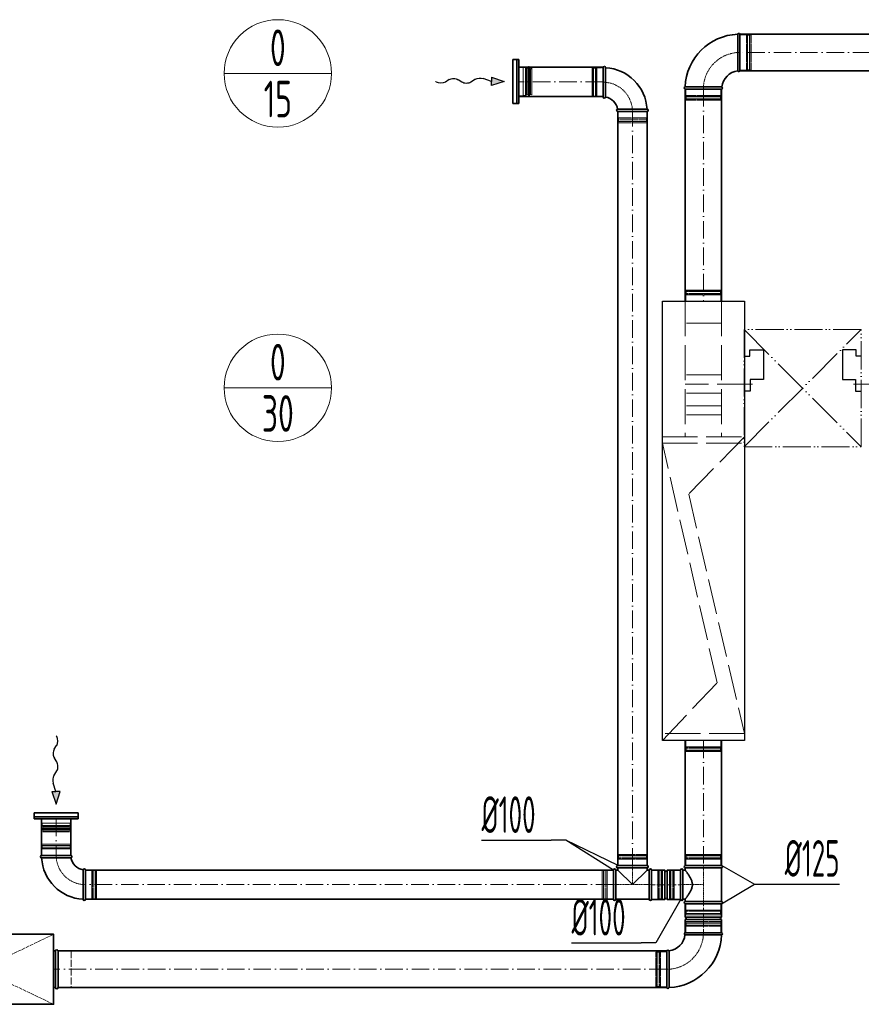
# Model space of a CAD drawing. Header units: millimetres. Extents: x -118717 to 8962, y 22910 to 145283.
# Tile 3 of 193: x -83025 to -80151, y 26563 to 29925. Entities that reach past the tile are written whole.
import ezdxf
from ezdxf.enums import TextEntityAlignment as Align

# ---------------------------------------------------------------- set-up
doc = ezdxf.new("R2010")
doc.units = ezdxf.units.MM
for name, pattern in [('ACAD_ISO02W100', [15, 12, -3]), ('ACAD_ISO05W100', [33, 24, -3, 0, -3, 0, -3]), ('ACAD_ISO10W100', [18, 12, -3, 0, -3]), ('phl_thick', [0])]:
    doc.linetypes.add(name, pattern=pattern)
for name, color, linetype, lineweight in [('VZT_05 ETA (ODVOD) - OBRYS', 6, 'Continuous', 35), ('VZT_06 ETA (ODVOD) - OSA', 6, 'ACAD_ISO10W100', 5), ('VZT_21 ZAŘÍZENÍ - OBRYS', 1, 'Continuous', 30), ('VZT_22 ZAŘÍZENÍ - DETAIL', 8, 'Continuous', 5), ('VZT_30 DISTRIBUČNÍ PRVKY - OBRYS', 1, 'Continuous', 35), ('VZT_35 TLUMIČE HLUKU - OBRYS', 1, 'Continuous', 35), ('VZT_36 TLUMIČE HLUKU - OSA', 1, 'ACAD_ISO10W100', 5), ('VZT_37 TLUMIČE HLUKU - DETAIL', 8, 'ACAD_ISO02W100', 5), ('VZT_50 POPIS - OBECNE', 7, 'Continuous', 13), ('VZT_52 POPIS - DISTRIBUCE', 7, 'Continuous', 5), ('VZT_60_KOTY - DIMENZE', 7, 'Continuous', 5), ('VZT_POŽADAVKY NA STAVBU - PODHLEDY', 4, 'ACAD_ISO05W100', 5)]:
    doc.layers.add(name, color=color, linetype=linetype, lineweight=lineweight)
doc.layers.add('VZT_07 ETA (ODVOD) - NETISK', color=8, linetype='ACAD_ISO02W100', lineweight=5, plot=False)
doc.layers.add('VZT_39 TLUMIČE HLUKU - NETISK', color=8, linetype='ACAD_ISO02W100', lineweight=5, plot=False)
doc.styles.add('EVORA_125', font='isocp.shx', dxfattribs={"width": 0.6, "height": 125})
doc.styles.add('JS', font='isocp.shx', dxfattribs={"width": 0.6, "height": 125})

msp = doc.modelspace()

# ---------------------------------------------------------------- linework, layer by layer
at = {"color": 8, "lineweight": 5, "elevation": 0}
for points in [[(-81320.9, 29762), (-81305.9, 29762), (-81305.9, 29665), (-81320.9, 29665)], [(-81320.9, 29762), (-81320.9, 29665)], [(-81298.1, 29761), (-81298.1, 29713.5)], [(-81295.4, 29759), (-81295.4, 29713.5)], [(-81291.8, 29757.4), (-81291.8, 29713.5)], [(-81280.1, 29758.2), (-81280.1, 29713.5)], [(-81279.9, 29757.2), (-81275.9, 29758.6), (-81275.9, 29713.5)], [(-81298.1, 29666), (-81298.1, 29713.5)], [(-81295.4, 29667.9), (-81295.4, 29713.5)], [(-81291.8, 29669.6), (-81291.8, 29713.5)], [(-81280.1, 29668.8), (-81280.1, 29713.5)], [(-81279.9, 29669.7), (-81275.9, 29668.3), (-81275.9, 29713.5)]]:
    msp.add_lwpolyline(points, dxfattribs=at)
for points in [[(-81305.9, 29761), (-81298.1, 29761, -0.291473), (-81295.7, 29759.4, -0.291473)], [(-81286.1, 29765.6), (-81287.5, 29759.7, 0.058981), (-81287.6, 29759), (-81287.6, 29713.5)], [(-81286.1, 29765.6), (-81284.6, 29759.9, -0.060863), (-81284.6, 29759.2), (-81284.6, 29713.5)], [(-81286.1, 29661.4), (-81287.5, 29667.3, -0.058981), (-81287.6, 29667.9), (-81287.6, 29713.5)], [(-81286.1, 29661.4), (-81284.6, 29667.1, 0.060863), (-81284.6, 29667.7), (-81284.6, 29713.5)], [(-81305.9, 29666), (-81298.1, 29666, 0.291473), (-81295.7, 29667.5, 0.291473)]]:
    msp.add_lwpolyline(points, format="xyb", dxfattribs=at)
at = {"color": 8, "lineweight": 5}
for points in [[(-82949.1, 27196.6), (-82949.1, 27181.6), (-82852.1, 27181.6), (-82852.1, 27196.6)], [(-82949.1, 27196.6), (-82852.1, 27196.6)], [(-82948.1, 27173.7), (-82900.6, 27173.7)], [(-82946.2, 27171.1), (-82900.6, 27171.1)], [(-82944.5, 27167.4), (-82900.6, 27167.4)], [(-82853.1, 27173.7), (-82900.6, 27173.7)], [(-82855.1, 27171.1), (-82900.6, 27171.1)], [(-82856.7, 27167.4), (-82900.6, 27167.4)], [(-82944.4, 27155.5), (-82945.8, 27151.6), (-82900.6, 27151.6)], [(-82945.3, 27155.7), (-82900.6, 27155.7)], [(-82855.9, 27155.7), (-82900.6, 27155.7)], [(-82856.9, 27155.5), (-82855.5, 27151.6), (-82900.6, 27151.6)]]:
    msp.add_lwpolyline(points, dxfattribs=at)
for points in [[(-82952.7, 27161.7), (-82946.8, 27163.1, -0.058981), (-82946.2, 27163.2), (-82900.6, 27163.2)], [(-82952.7, 27161.7), (-82947, 27160.3, 0.060863), (-82946.4, 27160.2), (-82900.6, 27160.2)], [(-82948.1, 27181.6), (-82948.1, 27173.7, 0.291473), (-82946.6, 27171.3, 0.291473)], [(-82848.5, 27161.7), (-82854.4, 27163.1, 0.058981), (-82855.1, 27163.2), (-82900.6, 27163.2)], [(-82848.5, 27161.7), (-82854.2, 27160.3, -0.060863), (-82854.9, 27160.2), (-82900.6, 27160.2)], [(-82853.1, 27181.6), (-82853.1, 27173.7, -0.291473), (-82854.7, 27171.3, -0.291473)]]:
    msp.add_lwpolyline(points, format="xyb", dxfattribs=at)
for centre, radius, start, end in [((-81292.2, 29761.2), 3.88, 207.4993, 276.6735), ((-81285.4, 29749.1), 10.5, 59.7176, 127.8378), ((-81292.2, 29665.7), 3.88, 83.3265, 152.5007), ((-81285.4, 29677.8), 10.5, 232.1622, 300.2824), ((-82936.3, 27161), 10.5, 142.1622, 210.2824), ((-82948.4, 27167.9), 3.88, 353.3265, 62.5007), ((-82852.9, 27167.9), 3.88, 117.4993, 186.6735), ((-82865, 27161), 10.5, 329.7176, 37.8378)]:
    msp.add_arc(centre, radius, start, end, dxfattribs=at)
at = {"layer": 'VZT_05 ETA (ODVOD) - OBRYS'}
for p, q in [((-80565.3, 29875.2), (-80565.3, 29750.2)), ((-81032.4, 29661), (-81032.4, 29761)), ((-81024.4, 29761), (-81024.4, 29710.8)), ((-80627.8, 29687.7), (-80752.8, 29687.7)), ((-80882.4, 29619), (-80932.5, 29619)), ((-80882.4, 29611), (-80982.4, 29611)), ((-82850.6, 27071.6), (-82950.6, 27071.6)), ((-82950.6, 27063.6), (-82900.5, 27063.6)), ((-80982.4, 27036.6), (-80882.4, 27036.6)), ((-80982.4, 27028.6), (-80882.4, 27028.6)), ((-80982.4, 27028.6), (-80982.4, 27021.6)), ((-80882.4, 27028.6), (-80882.4, 27021.6)), ((-80752.8, 27036.6), (-80627.8, 27036.6)), ((-80752.8, 27028.9), (-80627.8, 27028.9)), ((-80752.8, 27028.9), (-80752.8, 27021.6)), ((-80627.8, 27028.9), (-80627.8, 26914.2)), ((-82800.6, 26921.6), (-82800.6, 27021.6)), ((-80997.3, 26921.6), (-80997.3, 27021.6)), ((-80989.3, 26921.6), (-80989.3, 27021.6)), ((-80982.4, 27021.6), (-80989.3, 27021.6)), ((-80932.4, 26971.6), (-80982.4, 27021.6)), ((-80882.4, 27021.6), (-80932.4, 26971.6)), ((-80875.3, 27021.6), (-80882.4, 27021.6)), ((-80875.3, 26921.6), (-80875.3, 27021.6)), ((-80867.3, 26921.6), (-80867.3, 27021.6)), ((-80867.3, 27020.6), (-80867.3, 26920.6)), ((-80867.3, 27020.6), (-80821.8, 27020.6)), ((-80821.8, 27020.6), (-80821.8, 26920.6)), ((-80813.8, 27020.6), (-80813.8, 26920.6)), ((-80813.8, 27020.6), (-80768.3, 27020.6)), ((-80768.3, 26921.6), (-80768.3, 27021.6)), ((-80768.3, 27020.6), (-80768.3, 26920.6)), ((-80760.3, 26921.6), (-80760.3, 27021.6)), ((-80760.3, 27021.6), (-80752.8, 27021.6)), ((-82808.6, 26921.6), (-82808.6, 26971.7)), ((-80875.3, 26921.6), (-80989.3, 26921.6)), ((-80867.3, 26920.6), (-80821.8, 26920.6)), ((-80813.8, 26920.6), (-80768.3, 26920.6)), ((-80760.3, 26921.6), (-80752.8, 26921.6)), ((-80752.8, 26921.6), (-80752.8, 26914.2)), ((-80627.8, 26914.2), (-80752.8, 26914.2)), ((-80752.8, 26906.6), (-80627.8, 26906.6)), ((-80752.8, 26861.1), (-80752.8, 26906.6)), ((-80752.8, 26906.6), (-80627.8, 26906.6)), ((-80627.8, 26861.1), (-80627.8, 26906.6)), ((-80752.8, 26861.1), (-80627.8, 26861.1)), ((-80752.8, 26853.1), (-80627.8, 26853.1)), ((-80752.8, 26807.6), (-80752.8, 26853.1)), ((-80627.8, 26807.6), (-80627.8, 26853.1)), ((-80752.8, 26807.6), (-80627.8, 26807.6)), ((-80752.6, 26807.6), (-80627.6, 26807.6)), ((-80815.1, 26620.1), (-80815.1, 26745.1))]:
    msp.add_line(p, q, dxfattribs=at)
for points in [[(-80565, 29875.2), (-77957.4, 29875.2)], [(-80565, 29750.2), (-77957.4, 29750.2)], [(-80752.8, 28963.7), (-80752.8, 29687.7)], [(-80627.8, 28963.7), (-80627.8, 29687.7)], [(-80982.4, 29611), (-80982.4, 27036.6)], [(-80882.4, 29611), (-80882.4, 27036.6)], [(-80752.8, 27036.6), (-80752.8, 27463.7)], [(-80627.8, 27036.6), (-80627.8, 27463.7)], [(-82950.6, 27071.6), (-82950.6, 27196.6)], [(-82850.6, 27071.6), (-82850.6, 27196.6)], [(-82800.6, 27021.6), (-80997.3, 27021.6)], [(-82800.6, 26921.6), (-80997.3, 26921.6)], [(-82894.3, 26745.1), (-80815.4, 26745.1)], [(-82894.3, 26620.1), (-80815.4, 26620.1)]]:
    msp.add_lwpolyline(points, dxfattribs=at)
at = {"layer": 'VZT_05 ETA (ODVOD) - OBRYS', "elevation": 0}
for points in [[(-81320.9, 29762), (-81032.4, 29762)], [(-81320.9, 29662), (-81032.4, 29662)]]:
    msp.add_lwpolyline(points, dxfattribs=at)
at = {"layer": 'VZT_05 ETA (ODVOD) - OBRYS'}
for centre, radius, start, end in [((-80565.3, 29687.7), 187.5, 92.3607, 177.6393), ((-80569.1, 29873.5), 4.17, 23.4678, 158.8928), ((-81028.4, 29761), 4, 0, 180), ((-81032.4, 29611), 150, 3.0572, 86.9428), ((-80565.3, 29687.7), 62.5, 96.8302, 173.1698), ((-80569.1, 29751.8), 4.17, 210.2981, 336.5322), ((-80751.1, 29691.5), 4.17, 111.1072, 246.5322), ((-80629.4, 29691.5), 4.17, 293.4678, 59.7019), ((-81028.4, 29661), 4, 180, 350.8522), ((-81032.4, 29611), 50, 9.1478, 80.8522), ((-80982.4, 29615), 4, 99.1478, 270), ((-80882.4, 29615), 4, 270, 90), ((-82950.6, 27067.6), 4, 90, 270), ((-82800.6, 27071.6), 150, 183.0572, 266.9428), ((-82850.6, 27067.6), 4, 279.1478, 90), ((-82800.6, 27071.6), 50, 189.1478, 260.8522), ((-80982.4, 27032.6), 4, 90, 270), ((-80882.4, 27032.6), 4, 270, 90), ((-80751.1, 27032.7), 4.17, 113.4678, 246.5322), ((-80629.4, 27032.7), 4.17, 293.4678, 66.5322), ((-82804.6, 27021.6), 4, 0, 170.8522), ((-80993.3, 27021.6), 4, 0, 180), ((-80871.3, 27021.6), 4, 0, 180), ((-80817.8, 27020.6), 4, 180, 0), ((-80764.3, 27021.6), 4, 0, 180), ((-82804.6, 26921.6), 4, 180, 0), ((-80993.3, 26921.6), 4, 180, 0), ((-80871.3, 26921.6), 4, 180, 0), ((-80817.8, 26920.6), 4, 0, 180), ((-80764.3, 26921.6), 4, 180, 0), ((-80751.1, 26910.4), 4.17, 113.4678, 246.5322), ((-80629.4, 26910.4), 4.17, 293.4678, 66.5322), ((-80752.8, 26857.1), 4, 270, 90), ((-80627.8, 26857.1), 4, 90, 270), ((-80815.1, 26807.6), 62.5, 276.8302, 353.1698), ((-80815.1, 26807.6), 187.5, 272.3607, 357.6393), ((-80750.9, 26803.7), 4.17, 113.4678, 239.7019), ((-80629.2, 26803.7), 4.17, 291.1072, 66.5322), ((-80811.2, 26743.4), 4.17, 30.2981, 156.5322), ((-80811.2, 26621.7), 4.17, 203.4678, 338.8928)]:
    msp.add_arc(centre, radius, start, end, dxfattribs=at)
for points, knots in [([(-80572.7, 29749.7), (-80572.7, 29749.7), (-80572.7, 29749.8), (-80572.7, 29750.1), (-80572.7, 29750.4), (-80572.7, 29751.5), (-80572.7, 29752.3), (-80572.8, 29755.4), (-80572.8, 29758.6), (-80572.8, 29767.5), (-80572.9, 29773.7), (-80572.9, 29787.8), (-80572.9, 29795.6), (-80572.9, 29811.8), (-80573, 29820), (-80573, 29835.9), (-80573, 29843.4), (-80573, 29856.6), (-80573, 29862.1), (-80573, 29869.1), (-80573, 29871.3), (-80573, 29874.3), (-80573, 29875), (-80573, 29875)], [197.067977, 197.067977, 197.067977, 197.067977, 201.792196, 201.792196, 209.190204, 209.190204, 218.040239, 218.040239, 237.760854, 237.760854, 262.206108, 262.206108, 286.831239, 286.831239, 311.323072, 311.323072, 335.946087, 335.946087, 360.704397, 360.704397, 377.088273, 377.088273, 394.105327, 394.105327, 394.105327, 394.105327]), ([(-81024.4, 29660.3), (-81024.4, 29660.3), (-81024.4, 29661.5), (-81024.4, 29665.9), (-81024.4, 29669.4), (-81024.4, 29678.3), (-81024.4, 29683.7), (-81024.4, 29695.6), (-81024.4, 29702), (-81024.4, 29709.3), (-81024.4, 29710.1), (-81024.4, 29710.8)], [157.874915, 157.874915, 157.874915, 157.874915, 176.103874, 176.103874, 195.460379, 195.460379, 215.101284, 215.101284, 234.82164, 234.82164, 237.034743, 237.034743, 237.034743, 237.034743]), ([(-80627.3, 29695.1), (-80627.3, 29695.1), (-80628.9, 29695.1), (-80635, 29695.2), (-80639.5, 29695.2), (-80650.9, 29695.2), (-80657.7, 29695.3), (-80672.7, 29695.3), (-80680.8, 29695.3), (-80697.2, 29695.4), (-80705.3, 29695.4), (-80720.5, 29695.4), (-80727.4, 29695.4), (-80739.2, 29695.4), (-80743.9, 29695.4), (-80750.5, 29695.4), (-80752.4, 29695.4), (-80752.6, 29695.4), (-80752.6, 29695.4), (-80752.6, 29695.4)], [0, 0, 0, 0, 24.235852, 24.235852, 48.531845, 48.531845, 73.024415, 73.024415, 97.570898, 97.570898, 122.078339, 122.078339, 146.53579, 146.53579, 170.957495, 170.957495, 195.359468, 195.359468, 197.168246, 197.168246, 197.168246, 197.168246]), ([(-80932.5, 29619), (-80938.9, 29619), (-80945.2, 29619), (-80957.3, 29619), (-80962.9, 29619), (-80972.4, 29619), (-80976.2, 29618.9), (-80981.4, 29618.9), (-80982.9, 29618.9), (-80983, 29618.9), (-80983, 29618.9), (-80983, 29618.9)], [78.71119, 78.71119, 78.71119, 78.71119, 97.804615, 97.804615, 117.523893, 117.523893, 137.264303, 137.264303, 156.831737, 156.831737, 157.874915, 157.874915, 157.874915, 157.874915]), ([(-82850, 27063.6), (-82850, 27063.6), (-82851.1, 27063.6), (-82855.6, 27063.6), (-82859.1, 27063.6), (-82867.9, 27063.6), (-82873.3, 27063.6), (-82885.2, 27063.6), (-82891.7, 27063.6), (-82899, 27063.6), (-82899.7, 27063.6), (-82900.5, 27063.6)], [157.874915, 157.874915, 157.874915, 157.874915, 176.103874, 176.103874, 195.460379, 195.460379, 215.101284, 215.101284, 234.82164, 234.82164, 237.034743, 237.034743, 237.034743, 237.034743]), ([(-82808.6, 26971.7), (-82808.6, 26978.1), (-82808.6, 26984.4), (-82808.6, 26996.5), (-82808.6, 27002), (-82808.6, 27011.5), (-82808.6, 27015.4), (-82808.6, 27020.6), (-82808.6, 27022.1), (-82808.6, 27022.2), (-82808.6, 27022.2), (-82808.6, 27022.2)], [78.71119, 78.71119, 78.71119, 78.71119, 97.804615, 97.804615, 117.523893, 117.523893, 137.264303, 137.264303, 156.831737, 156.831737, 157.874915, 157.874915, 157.874915, 157.874915]), ([(-80752.8, 26921.6), (-80752.8, 26921.6), (-80752.7, 26921.7), (-80752.5, 26922), (-80752.3, 26922.2), (-80751.7, 26922.9), (-80751.4, 26923.3), (-80750.6, 26924.3), (-80750.1, 26924.9), (-80749.1, 26926.2), (-80748.6, 26927), (-80747.4, 26928.5), (-80746.7, 26929.4), (-80745.4, 26931.2), (-80744.7, 26932.1), (-80743.3, 26934.1), (-80742.5, 26935.2), (-80741.1, 26937.3), (-80740.3, 26938.5), (-80738.7, 26940.9), (-80737.9, 26942.2), (-80736.3, 26944.8), (-80735.6, 26946.2), (-80734, 26949), (-80733.3, 26950.5), (-80731.2, 26955), (-80730, 26958.2), (-80728.7, 26963.1), (-80728.4, 26964.8), (-80727.9, 26968.2), (-80727.8, 26969.9), (-80727.8, 26973.3), (-80727.9, 26975), (-80728.4, 26978.4), (-80728.7, 26980), (-80730, 26984.9), (-80731.2, 26988.1), (-80733.3, 26992.7), (-80734, 26994.1), (-80735.6, 26997), (-80736.3, 26998.3), (-80737.9, 27001), (-80738.7, 27002.3), (-80740.3, 27004.7), (-80741.1, 27005.8), (-80742.5, 27008), (-80743.3, 27009), (-80744.7, 27011), (-80745.4, 27012), (-80746.7, 27013.8), (-80747.4, 27014.6), (-80748.6, 27016.2), (-80749.1, 27016.9), (-80750.1, 27018.2), (-80750.6, 27018.8), (-80751.4, 27019.8), (-80751.7, 27020.2), (-80752.3, 27020.9), (-80752.5, 27021.2), (-80752.7, 27021.5), (-80752.8, 27021.6), (-80752.8, 27021.6)], [80.753728, 80.753728, 80.753728, 80.753728, 85.721109, 85.721109, 90.68849, 90.68849, 95.655871, 95.655871, 100.623252, 100.623252, 105.590633, 105.590633, 110.558015, 110.558015, 115.525396, 115.525396, 120.492777, 120.492777, 125.619612, 125.619612, 130.746447, 130.746447, 135.873281, 135.873281, 141.000116, 141.000116, 151.253786, 151.253786, 156.38062, 156.38062, 161.507455, 161.507455, 166.63429, 166.63429, 171.761125, 171.761125, 182.014794, 182.014794, 187.141629, 187.141629, 192.268464, 192.268464, 197.395298, 197.395298, 202.522133, 202.522133, 207.489514, 207.489514, 212.456896, 212.456896, 217.424277, 217.424277, 222.391658, 222.391658, 227.359039, 227.359039, 232.32642, 232.32642, 237.293801, 237.293801, 242.261183, 242.261183, 242.261183, 242.261183]), ([(-80753, 26800.1), (-80753, 26800.1), (-80751.4, 26800.1), (-80745.3, 26800.1), (-80740.8, 26800.1), (-80729.4, 26800), (-80722.6, 26800), (-80707.6, 26799.9), (-80699.5, 26799.9), (-80683.2, 26799.9), (-80675.1, 26799.9), (-80659.9, 26799.9), (-80652.9, 26799.9), (-80641.1, 26799.9), (-80636.4, 26799.9), (-80629.8, 26799.9), (-80628, 26799.9), (-80627.7, 26799.9), (-80627.7, 26799.9), (-80627.7, 26799.9)], [0, 0, 0, 0, 24.235852, 24.235852, 48.531845, 48.531845, 73.024415, 73.024415, 97.570898, 97.570898, 122.078339, 122.078339, 146.53579, 146.53579, 170.957495, 170.957495, 195.359468, 195.359468, 197.168246, 197.168246, 197.168246, 197.168246]), ([(-80807.6, 26745.5), (-80807.6, 26745.5), (-80807.6, 26745.5), (-80807.6, 26745.2), (-80807.6, 26744.8), (-80807.6, 26743.8), (-80807.6, 26743), (-80807.6, 26739.8), (-80807.6, 26736.7), (-80807.5, 26727.8), (-80807.5, 26721.6), (-80807.4, 26707.5), (-80807.4, 26699.7), (-80807.4, 26683.5), (-80807.4, 26675.2), (-80807.4, 26659.4), (-80807.4, 26651.9), (-80807.3, 26638.7), (-80807.3, 26633.1), (-80807.3, 26626.2), (-80807.3, 26624), (-80807.3, 26621), (-80807.3, 26620.2), (-80807.3, 26620.2)], [197.067977, 197.067977, 197.067977, 197.067977, 201.792196, 201.792196, 209.190204, 209.190204, 218.040239, 218.040239, 237.760854, 237.760854, 262.206108, 262.206108, 286.831239, 286.831239, 311.323072, 311.323072, 335.946087, 335.946087, 360.704397, 360.704397, 377.088273, 377.088273, 394.105327, 394.105327, 394.105327, 394.105327])]:
    msp.add_open_spline(points, degree=3, knots=knots, dxfattribs=at)
at = {"layer": 'VZT_06 ETA (ODVOD) - OSA', "ltscale": 0.3}
for points in [[(-80690.3, 29687.7), (-80690.3, 29687.7, -0.414214), (-80565.3, 29812.7), (-80565.3, 29812.7)], [(-81032.4, 29711), (-81032.4, 29711, -0.414214), (-80932.4, 29611), (-80932.4, 29611)], [(-82900.6, 27071.6), (-82900.6, 27071.6, 0.414214), (-82800.6, 26971.6), (-82800.6, 26971.6)], [(-80690.1, 26807.6), (-80690.1, 26807.6, -0.414214), (-80815.1, 26682.6), (-80815.1, 26682.6)]]:
    msp.add_lwpolyline(points, format="xyb", dxfattribs=at)
at = {"layer": 'VZT_06 ETA (ODVOD) - OSA', "ltscale": 5}
for points in [[(-77957.4, 29812.7), (-80565, 29812.7)], [(-80690.3, 29687.7), (-80690.3, 28963.7)], [(-80932.4, 27036.6), (-80932.4, 29611)], [(-80690.3, 27463.7), (-80690.3, 27036.6)], [(-82900.6, 27196.6), (-82900.6, 27071.6)], [(-80997.3, 26971.6), (-82800.6, 26971.6)], [(-80815.4, 26682.6), (-82894.3, 26682.6)]]:
    msp.add_lwpolyline(points, dxfattribs=at)
at = {"layer": 'VZT_06 ETA (ODVOD) - OSA', "ltscale": 5, "elevation": 0}
msp.add_lwpolyline([(-81032.4, 29712), (-81320.9, 29712)], dxfattribs=at)
at = {"layer": 'VZT_06 ETA (ODVOD) - OSA', "ltscale": 0.3}
for points in [[(-80932.4, 27036.6), (-80932.3, 26971.6)], [(-80690.3, 27036.6), (-80690.3, 26906.6)], [(-80867.3, 26971.6), (-80997.3, 26971.6)], [(-80768.3, 26971.6), (-80690.3, 26971.6)]]:
    msp.add_lwpolyline(points, dxfattribs=at)
at = {"layer": 'VZT_06 ETA (ODVOD) - OSA'}
for points in [[(-80867.3, 26970.6), (-80768.3, 26970.6)], [(-80690.3, 26807.6), (-80690.3, 26906.6)]]:
    msp.add_lwpolyline(points, dxfattribs=at)
at = {"layer": 'VZT_07 ETA (ODVOD) - NETISK', "ltscale": 0.4}
for p, q in [((-80565.3, 29872.7), (-80543.3, 29872.7)), ((-80543.3, 29872.7), (-80543.3, 29752.7)), ((-80543.3, 29871.7), (-80539.8, 29871.7)), ((-80539.8, 29873.7), (-80539.8, 29751.7)), ((-80539.8, 29873.7), (-80539.3, 29873.7)), ((-80539.3, 29873.7), (-80539.3, 29751.7)), ((-80539.3, 29871.7), (-80532.3, 29871.7)), ((-80532.3, 29873.7), (-80532.3, 29751.7)), ((-80532.3, 29873.7), (-80531.8, 29873.7)), ((-80531.8, 29873.7), (-80531.8, 29751.7)), ((-80531.8, 29871.7), (-80531.3, 29871.7)), ((-80531.3, 29872.7), (-80531.3, 29752.7)), ((-80531.3, 29872.7), (-80527.3, 29872.7)), ((-80527.3, 29872.7), (-80527.3, 29752.7)), ((-81070.4, 29760), (-81070.4, 29662)), ((-81070.4, 29760), (-81066.4, 29760)), ((-81066.4, 29760), (-81066.4, 29662)), ((-81066.4, 29759), (-81065.9, 29759)), ((-81065.9, 29761), (-81065.9, 29661)), ((-81065.9, 29761), (-81065.4, 29761)), ((-81065.4, 29761), (-81065.4, 29661)), ((-81065.4, 29759), (-81058.4, 29759)), ((-81058.4, 29761), (-81058.4, 29661)), ((-81058.4, 29761), (-81057.9, 29761)), ((-81057.9, 29761), (-81057.9, 29661)), ((-81057.9, 29759), (-81054.4, 29759)), ((-81054.4, 29760), (-81054.4, 29662)), ((-81054.4, 29760), (-81032.4, 29760)), ((-80565.3, 29752.7), (-80543.3, 29752.7)), ((-80543.3, 29753.7), (-80539.8, 29753.7)), ((-80539.8, 29751.7), (-80539.3, 29751.7)), ((-80539.3, 29753.7), (-80532.3, 29753.7)), ((-80532.3, 29751.7), (-80531.8, 29751.7)), ((-80531.8, 29753.7), (-80531.3, 29753.7)), ((-80531.3, 29752.7), (-80527.3, 29752.7)), ((-80750.3, 29687.7), (-80750.3, 29665.7)), ((-80630.3, 29687.7), (-80630.3, 29665.7)), ((-81070.4, 29662), (-81066.4, 29662)), ((-81066.4, 29663), (-81065.9, 29663)), ((-81065.9, 29661), (-81065.4, 29661)), ((-81065.4, 29663), (-81058.4, 29663)), ((-81058.4, 29661), (-81057.9, 29661)), ((-81057.9, 29663), (-81054.4, 29663)), ((-81054.4, 29662), (-81032.4, 29662)), ((-80629.3, 29662.2), (-80751.3, 29662.2)), ((-80751.3, 29662.2), (-80751.3, 29661.7)), ((-80629.3, 29661.7), (-80751.3, 29661.7)), ((-80629.3, 29654.7), (-80751.3, 29654.7)), ((-80751.3, 29654.7), (-80751.3, 29654.2)), ((-80629.3, 29654.2), (-80751.3, 29654.2)), ((-80630.3, 29665.7), (-80750.3, 29665.7)), ((-80630.3, 29653.7), (-80750.3, 29653.7)), ((-80750.3, 29653.7), (-80750.3, 29649.7)), ((-80630.3, 29649.7), (-80750.3, 29649.7)), ((-80749.3, 29665.7), (-80749.3, 29662.2)), ((-80749.3, 29661.7), (-80749.3, 29654.7)), ((-80749.3, 29654.2), (-80749.3, 29653.7)), ((-80631.3, 29665.7), (-80631.3, 29662.2)), ((-80631.3, 29661.7), (-80631.3, 29654.7)), ((-80631.3, 29654.2), (-80631.3, 29653.7)), ((-80630.3, 29653.7), (-80630.3, 29649.7)), ((-80629.3, 29662.2), (-80629.3, 29661.7)), ((-80629.3, 29654.7), (-80629.3, 29654.2)), ((-80882.4, 29585.5), (-80982.4, 29585.5)), ((-80982.4, 29585.5), (-80982.4, 29585)), ((-80882.4, 29585), (-80982.4, 29585)), ((-80981.4, 29611), (-80981.4, 29589)), ((-80883.4, 29589), (-80981.4, 29589)), ((-80980.4, 29589), (-80980.4, 29585.5)), ((-80980.4, 29585), (-80980.4, 29578)), ((-80884.4, 29589), (-80884.4, 29585.5)), ((-80884.4, 29585), (-80884.4, 29578)), ((-80883.4, 29611), (-80883.4, 29589)), ((-80882.4, 29585.5), (-80882.4, 29585)), ((-80882.4, 29578), (-80982.4, 29578)), ((-80982.4, 29578), (-80982.4, 29577.5)), ((-80882.4, 29577.5), (-80982.4, 29577.5)), ((-80883.4, 29577), (-80981.4, 29577)), ((-80981.4, 29577), (-80981.4, 29573)), ((-80883.4, 29573), (-80981.4, 29573)), ((-80980.4, 29577.5), (-80980.4, 29577)), ((-80884.4, 29577.5), (-80884.4, 29577)), ((-80883.4, 29577), (-80883.4, 29573)), ((-80882.4, 29578), (-80882.4, 29577.5)), ((-80751.3, 28997.2), (-80629.3, 28997.2)), ((-80751.3, 28996.7), (-80751.3, 28997.2)), ((-80751.3, 28996.7), (-80629.3, 28996.7)), ((-80751.3, 28989.7), (-80629.3, 28989.7)), ((-80751.3, 28989.2), (-80751.3, 28989.7)), ((-80751.3, 28989.2), (-80629.3, 28989.2)), ((-80750.3, 29001.7), (-80630.3, 29001.7)), ((-80750.3, 28997.7), (-80750.3, 29001.7)), ((-80750.3, 28997.7), (-80630.3, 28997.7)), ((-80750.3, 28985.7), (-80630.3, 28985.7)), ((-80750.3, 28963.7), (-80750.3, 28985.7)), ((-80749.3, 28997.2), (-80749.3, 28997.7)), ((-80749.3, 28989.7), (-80749.3, 28996.7)), ((-80749.3, 28985.7), (-80749.3, 28989.2)), ((-80631.3, 28997.2), (-80631.3, 28997.7)), ((-80631.3, 28989.7), (-80631.3, 28996.7)), ((-80631.3, 28985.7), (-80631.3, 28989.2)), ((-80630.3, 28997.7), (-80630.3, 29001.7)), ((-80630.3, 28963.7), (-80630.3, 28985.7)), ((-80629.3, 28996.7), (-80629.3, 28997.2)), ((-80629.3, 28989.2), (-80629.3, 28989.7)), ((-80750.3, 27463.7), (-80750.3, 27441.7)), ((-80630.3, 27463.7), (-80630.3, 27441.7)), ((-80751.3, 27438.2), (-80629.3, 27438.2)), ((-80751.3, 27438.2), (-80751.3, 27437.7)), ((-80751.3, 27437.7), (-80629.3, 27437.7)), ((-80751.3, 27430.7), (-80629.3, 27430.7)), ((-80751.3, 27430.7), (-80751.3, 27430.2)), ((-80751.3, 27430.2), (-80629.3, 27430.2)), ((-80750.3, 27441.7), (-80630.3, 27441.7)), ((-80749.3, 27441.7), (-80749.3, 27438.2)), ((-80749.3, 27437.7), (-80749.3, 27430.7)), ((-80749.3, 27430.2), (-80749.3, 27429.7)), ((-80631.3, 27441.7), (-80631.3, 27438.2)), ((-80631.3, 27437.7), (-80631.3, 27430.7)), ((-80631.3, 27430.2), (-80631.3, 27429.7)), ((-80629.3, 27438.2), (-80629.3, 27437.7)), ((-80629.3, 27430.7), (-80629.3, 27430.2)), ((-80750.3, 27429.7), (-80630.3, 27429.7)), ((-80750.3, 27429.7), (-80750.3, 27425.7)), ((-80750.3, 27425.7), (-80630.3, 27425.7)), ((-80630.3, 27429.7), (-80630.3, 27425.7)), ((-82950.6, 27105.1), (-82850.6, 27105.1)), ((-82950.6, 27105.1), (-82950.6, 27104.6)), ((-82950.6, 27104.6), (-82850.6, 27104.6)), ((-82950.6, 27097.6), (-82850.6, 27097.6)), ((-82950.6, 27097.6), (-82950.6, 27097.1)), ((-82950.6, 27097.1), (-82850.6, 27097.1)), ((-82949.6, 27109.6), (-82851.6, 27109.6)), ((-82949.6, 27109.6), (-82949.6, 27105.6)), ((-82949.6, 27105.6), (-82851.6, 27105.6)), ((-82948.6, 27105.6), (-82948.6, 27105.1)), ((-82948.6, 27104.6), (-82948.6, 27097.6)), ((-82948.6, 27097.1), (-82948.6, 27093.6)), ((-82852.6, 27105.6), (-82852.6, 27105.1)), ((-82852.6, 27104.6), (-82852.6, 27097.6)), ((-82852.6, 27097.1), (-82852.6, 27093.6)), ((-82851.6, 27109.6), (-82851.6, 27105.6)), ((-82850.6, 27105.1), (-82850.6, 27104.6)), ((-82850.6, 27097.6), (-82850.6, 27097.1)), ((-82949.6, 27093.6), (-82851.6, 27093.6)), ((-82949.6, 27093.6), (-82949.6, 27071.6)), ((-82851.6, 27093.6), (-82851.6, 27071.6)), ((-80982.4, 27070.1), (-80882.4, 27070.1)), ((-80982.4, 27069.6), (-80982.4, 27070.1)), ((-80982.4, 27069.6), (-80882.4, 27069.6)), ((-80982.4, 27062.6), (-80882.4, 27062.6)), ((-80982.4, 27062.1), (-80982.4, 27062.6)), ((-80982.4, 27062.1), (-80882.4, 27062.1)), ((-80981.4, 27074.6), (-80883.4, 27074.6)), ((-80981.4, 27070.6), (-80981.4, 27074.6)), ((-80981.4, 27070.6), (-80883.4, 27070.6)), ((-80980.4, 27070.1), (-80980.4, 27070.6)), ((-80980.4, 27062.6), (-80980.4, 27069.6)), ((-80980.4, 27058.6), (-80980.4, 27062.1)), ((-80884.4, 27070.1), (-80884.4, 27070.6)), ((-80884.4, 27062.6), (-80884.4, 27069.6)), ((-80884.4, 27058.6), (-80884.4, 27062.1)), ((-80883.4, 27070.6), (-80883.4, 27074.6)), ((-80882.4, 27069.6), (-80882.4, 27070.1)), ((-80882.4, 27062.1), (-80882.4, 27062.6)), ((-80751.3, 27070.1), (-80629.3, 27070.1)), ((-80751.3, 27069.6), (-80751.3, 27070.1)), ((-80751.3, 27069.6), (-80629.3, 27069.6)), ((-80751.3, 27062.6), (-80629.3, 27062.6)), ((-80751.3, 27062.1), (-80751.3, 27062.6)), ((-80751.3, 27062.1), (-80629.3, 27062.1)), ((-80750.3, 27074.6), (-80630.3, 27074.6)), ((-80750.3, 27070.6), (-80750.3, 27074.6)), ((-80750.3, 27070.6), (-80630.3, 27070.6)), ((-80749.3, 27070.1), (-80749.3, 27070.6)), ((-80749.3, 27062.6), (-80749.3, 27069.6)), ((-80749.3, 27058.6), (-80749.3, 27062.1)), ((-80631.3, 27070.1), (-80631.3, 27070.6)), ((-80631.3, 27062.6), (-80631.3, 27069.6)), ((-80631.3, 27058.6), (-80631.3, 27062.1)), ((-80630.3, 27070.6), (-80630.3, 27074.6)), ((-80629.3, 27069.6), (-80629.3, 27070.1)), ((-80629.3, 27062.1), (-80629.3, 27062.6)), ((-80981.4, 27058.6), (-80883.4, 27058.6)), ((-80981.4, 27036.6), (-80981.4, 27058.6)), ((-80883.4, 27036.6), (-80883.4, 27058.6)), ((-80750.3, 27058.6), (-80630.3, 27058.6)), ((-80750.3, 27036.6), (-80750.3, 27058.6)), ((-80630.3, 27036.6), (-80630.3, 27058.6)), ((-82800.6, 27020.6), (-82778.6, 27020.6)), ((-82778.6, 26922.6), (-82778.6, 27020.6)), ((-82778.6, 27019.6), (-82775.1, 27019.6)), ((-82775.1, 26921.6), (-82775.1, 27021.6)), ((-82775.1, 27021.6), (-82774.6, 27021.6)), ((-82774.6, 26921.6), (-82774.6, 27021.6)), ((-82774.6, 27019.6), (-82767.6, 27019.6)), ((-82767.6, 26921.6), (-82767.6, 27021.6)), ((-82767.6, 27021.6), (-82767.1, 27021.6)), ((-82767.1, 26921.6), (-82767.1, 27021.6)), ((-82767.1, 27019.6), (-82766.6, 27019.6)), ((-82766.6, 26922.6), (-82766.6, 27020.6)), ((-82766.6, 27020.6), (-82762.6, 27020.6)), ((-82762.6, 26922.6), (-82762.6, 27020.6)), ((-81035.3, 26922.6), (-81035.3, 27020.6)), ((-81031.3, 27020.6), (-81035.3, 27020.6)), ((-81031.3, 26922.6), (-81031.3, 27020.6)), ((-81030.8, 27019.6), (-81031.3, 27019.6)), ((-81030.8, 26921.6), (-81030.8, 27021.6)), ((-81030.3, 27021.6), (-81030.8, 27021.6)), ((-81030.3, 26921.6), (-81030.3, 27021.6)), ((-81023.3, 27019.6), (-81030.3, 27019.6)), ((-81023.3, 26921.6), (-81023.3, 27021.6)), ((-81022.8, 27021.6), (-81023.3, 27021.6)), ((-81022.8, 26921.6), (-81022.8, 27021.6)), ((-81019.3, 27019.6), (-81022.8, 27019.6)), ((-81019.3, 26922.6), (-81019.3, 27020.6)), ((-80997.3, 27020.6), (-81019.3, 27020.6)), ((-80845.3, 27020.6), (-80867.3, 27020.6)), ((-80845.3, 26922.6), (-80845.3, 27020.6)), ((-80841.8, 27019.6), (-80845.3, 27019.6)), ((-80841.8, 26921.6), (-80841.8, 27021.6)), ((-80841.3, 27021.6), (-80841.8, 27021.6)), ((-80841.3, 26921.6), (-80841.3, 27021.6)), ((-80834.3, 27019.6), (-80841.3, 27019.6)), ((-80834.3, 26921.6), (-80834.3, 27021.6)), ((-80833.8, 27021.6), (-80834.3, 27021.6)), ((-80833.8, 26921.6), (-80833.8, 27021.6)), ((-80833.3, 27019.6), (-80833.8, 27019.6)), ((-80833.3, 26922.6), (-80833.3, 27020.6)), ((-80829.3, 27020.6), (-80833.3, 27020.6)), ((-80829.3, 26922.6), (-80829.3, 27020.6)), ((-80806.3, 26922.6), (-80806.3, 27020.6)), ((-80802.3, 27020.6), (-80806.3, 27020.6)), ((-80802.3, 26922.6), (-80802.3, 27020.6)), ((-80801.8, 27019.6), (-80802.3, 27019.6)), ((-80801.8, 26921.6), (-80801.8, 27021.6)), ((-80801.3, 27021.6), (-80801.8, 27021.6)), ((-80801.3, 26921.6), (-80801.3, 27021.6)), ((-80794.3, 27019.6), (-80801.3, 27019.6)), ((-80794.3, 26921.6), (-80794.3, 27021.6)), ((-80793.8, 27021.6), (-80794.3, 27021.6)), ((-80793.8, 26921.6), (-80793.8, 27021.6)), ((-80790.3, 27019.6), (-80793.8, 27019.6)), ((-80790.3, 26922.6), (-80790.3, 27020.6)), ((-80768.3, 27020.6), (-80790.3, 27020.6)), ((-82800.6, 26922.6), (-82778.6, 26922.6)), ((-82778.6, 26923.6), (-82775.1, 26923.6)), ((-82775.1, 26921.6), (-82774.6, 26921.6)), ((-82774.6, 26923.6), (-82767.6, 26923.6)), ((-82767.6, 26921.6), (-82767.1, 26921.6)), ((-82767.1, 26923.6), (-82766.6, 26923.6)), ((-82766.6, 26922.6), (-82762.6, 26922.6)), ((-81031.3, 26922.6), (-81035.3, 26922.6)), ((-81030.8, 26923.6), (-81031.3, 26923.6)), ((-81030.3, 26921.6), (-81030.8, 26921.6)), ((-81023.3, 26923.6), (-81030.3, 26923.6)), ((-81022.8, 26921.6), (-81023.3, 26921.6)), ((-81019.3, 26923.6), (-81022.8, 26923.6)), ((-80997.3, 26922.6), (-81019.3, 26922.6)), ((-80845.3, 26922.6), (-80867.3, 26922.6)), ((-80841.8, 26923.6), (-80845.3, 26923.6)), ((-80841.3, 26921.6), (-80841.8, 26921.6)), ((-80834.3, 26923.6), (-80841.3, 26923.6)), ((-80833.8, 26921.6), (-80834.3, 26921.6)), ((-80833.3, 26923.6), (-80833.8, 26923.6)), ((-80829.3, 26922.6), (-80833.3, 26922.6)), ((-80802.3, 26922.6), (-80806.3, 26922.6)), ((-80801.8, 26923.6), (-80802.3, 26923.6)), ((-80801.3, 26921.6), (-80801.8, 26921.6)), ((-80794.3, 26923.6), (-80801.3, 26923.6)), ((-80793.8, 26921.6), (-80794.3, 26921.6)), ((-80790.3, 26923.6), (-80793.8, 26923.6)), ((-80768.3, 26922.6), (-80790.3, 26922.6)), ((-80750.3, 26884.6), (-80750.3, 26906.6)), ((-80630.3, 26884.6), (-80630.3, 26906.6)), ((-80751.3, 26881.1), (-80629.3, 26881.1)), ((-80751.3, 26880.6), (-80751.3, 26881.1)), ((-80751.3, 26880.6), (-80629.3, 26880.6)), ((-80751.3, 26873.6), (-80629.3, 26873.6)), ((-80751.3, 26873.1), (-80751.3, 26873.6)), ((-80751.3, 26873.1), (-80629.3, 26873.1)), ((-80750.3, 26884.6), (-80630.3, 26884.6)), ((-80750.3, 26872.6), (-80630.3, 26872.6)), ((-80750.3, 26868.6), (-80750.3, 26872.6)), ((-80750.3, 26868.6), (-80630.3, 26868.6)), ((-80749.3, 26881.1), (-80749.3, 26884.6)), ((-80749.3, 26873.6), (-80749.3, 26880.6)), ((-80749.3, 26872.6), (-80749.3, 26873.1)), ((-80631.3, 26881.1), (-80631.3, 26884.6)), ((-80631.3, 26873.6), (-80631.3, 26880.6)), ((-80631.3, 26872.6), (-80631.3, 26873.1)), ((-80630.3, 26868.6), (-80630.3, 26872.6)), ((-80629.3, 26880.6), (-80629.3, 26881.1)), ((-80629.3, 26873.1), (-80629.3, 26873.6)), ((-80751.1, 26841.1), (-80629.1, 26841.1)), ((-80751.1, 26840.6), (-80751.1, 26841.1)), ((-80751.1, 26840.6), (-80629.1, 26840.6)), ((-80751.1, 26833.6), (-80629.1, 26833.6)), ((-80751.1, 26833.1), (-80751.1, 26833.6)), ((-80751.1, 26833.1), (-80629.1, 26833.1)), ((-80750.1, 26845.6), (-80630.1, 26845.6)), ((-80750.1, 26841.6), (-80750.1, 26845.6)), ((-80750.1, 26841.6), (-80630.1, 26841.6)), ((-80750.1, 26829.6), (-80630.1, 26829.6)), ((-80750.1, 26807.6), (-80750.1, 26829.6)), ((-80749.1, 26841.1), (-80749.1, 26841.6)), ((-80749.1, 26833.6), (-80749.1, 26840.6)), ((-80749.1, 26829.6), (-80749.1, 26833.1)), ((-80631.1, 26841.1), (-80631.1, 26841.6)), ((-80631.1, 26833.6), (-80631.1, 26840.6)), ((-80631.1, 26829.6), (-80631.1, 26833.1)), ((-80630.1, 26841.6), (-80630.1, 26845.6)), ((-80630.1, 26807.6), (-80630.1, 26829.6)), ((-80629.1, 26840.6), (-80629.1, 26841.1)), ((-80629.1, 26833.1), (-80629.1, 26833.6)), ((-80853.1, 26622.6), (-80853.1, 26742.6)), ((-80849.1, 26742.6), (-80853.1, 26742.6)), ((-80849.1, 26622.6), (-80849.1, 26742.6)), ((-80848.6, 26741.6), (-80849.1, 26741.6)), ((-80848.6, 26621.6), (-80848.6, 26743.6)), ((-80848.1, 26743.6), (-80848.6, 26743.6)), ((-80848.1, 26621.6), (-80848.1, 26743.6)), ((-80841.1, 26741.6), (-80848.1, 26741.6)), ((-80841.1, 26621.6), (-80841.1, 26743.6)), ((-80840.6, 26743.6), (-80841.1, 26743.6)), ((-80840.6, 26621.6), (-80840.6, 26743.6)), ((-80837.1, 26741.6), (-80840.6, 26741.6)), ((-80837.1, 26622.6), (-80837.1, 26742.6)), ((-80815.1, 26742.6), (-80837.1, 26742.6)), ((-80848.6, 26623.6), (-80849.1, 26623.6)), ((-80841.1, 26623.6), (-80848.1, 26623.6)), ((-80837.1, 26623.6), (-80840.6, 26623.6)), ((-80849.1, 26622.6), (-80853.1, 26622.6)), ((-80848.1, 26621.6), (-80848.6, 26621.6)), ((-80840.6, 26621.6), (-80841.1, 26621.6)), ((-80815.1, 26622.6), (-80837.1, 26622.6))]:
    msp.add_line(p, q, dxfattribs=at)
at = {"layer": 'VZT_21 ZAŘÍZENÍ - OBRYS'}
msp.add_lwpolyline([(-80830.3, 27463.7), (-80830.3, 28963.7), (-80550.3, 28963.7), (-80550.3, 27463.7)], close=True, dxfattribs=at)
for points in [[(-80550.3, 28775.3), (-80531.7, 28775.3), (-80531.7, 28797.8), (-80485.1, 28797.8), (-80485.1, 28696.2), (-80530.5, 28696.2), (-80530.5, 28656.2), (-80550.3, 28656.2)], [(-80150.3, 28775.3), (-80168.9, 28775.3), (-80168.9, 28797.8), (-80215.5, 28797.8), (-80215.5, 28696.2), (-80170.1, 28696.2), (-80170.1, 28656.2), (-80150.3, 28656.2)]]:
    msp.add_lwpolyline(points, dxfattribs=at)
at = {"layer": 'VZT_22 ZAŘÍZENÍ - DETAIL', "linetype": 'ACAD_ISO02W100', "lineweight": 5, "ltscale": 10}
for points in [[(-80752.8, 28963.7), (-80752.8, 28499.9)], [(-80627.8, 28963.7), (-80627.8, 28499.9)], [(-80627.8, 28888.3), (-80752.8, 28888.3)], [(-80627.8, 28712.5), (-80752.8, 28712.5)], [(-80522.7, 28680.1), (-80752.8, 28680.1)], [(-80177.9, 28680.1), (-79947.8, 28680.1)], [(-80627.8, 28649.2), (-80752.8, 28649.2)], [(-80627.8, 28606.2), (-80752.8, 28606.2)], [(-80627.8, 28575.4), (-80752.8, 28575.4)], [(-80830.3, 28499.9), (-80550.3, 28499.9)], [(-80830.3, 27463.7), (-80643.1, 27661.1), (-80830.3, 28479.4)], [(-80830.3, 28479.4), (-80550.3, 28479.4)], [(-80550.3, 28499.9), (-80740.4, 28305.2), (-80550.3, 27487.6)], [(-80550.3, 27487.6), (-80830.3, 27487.6)]]:
    msp.add_lwpolyline(points, dxfattribs=at)
at = {"layer": 'VZT_30 DISTRIBUČNÍ PRVKY - OBRYS', "elevation": 0}
msp.add_lwpolyline([(-81340.9, 29788.5), (-81340.9, 29638.5), (-81320.9, 29638.5), (-81320.9, 29788.5)], close=True, dxfattribs=at)
msp.add_lwpolyline([(-81327.7, 29638.5), (-81327.7, 29788.5)], dxfattribs=at)
at = {"layer": 'VZT_30 DISTRIBUČNÍ PRVKY - OBRYS'}
msp.add_lwpolyline([(-82975.6, 27216.6), (-82825.6, 27216.6), (-82825.6, 27196.6), (-82975.6, 27196.6)], close=True, dxfattribs=at)
msp.add_lwpolyline([(-82825.6, 27203.4), (-82975.6, 27203.4)], dxfattribs=at)
at = {"layer": 'VZT_35 TLUMIČE HLUKU - OBRYS'}
msp.add_line((-82894.3, 26745.1), (-82894.3, 26620.1), dxfattribs=at)
msp.add_lwpolyline([(-83409.3, 26563.1), (-82909.3, 26563.1), (-82909.3, 26802.1), (-83409.3, 26802.1)], close=True, dxfattribs=at)
for points in [[(-82903.3, 26745.1), (-82909.3, 26745.1)], [(-82903.3, 26745.1), (-82903.3, 26620.1)], [(-82903.3, 26620.1), (-82909.3, 26620.1)]]:
    msp.add_lwpolyline(points, dxfattribs=at)
for centre, start, end in [((-82898.8, 26745.1), 0, 180), ((-82898.8, 26620.1), 180, 0)]:
    msp.add_arc(centre, 4.5, start, end, dxfattribs=at)
at = {"layer": 'VZT_36 TLUMIČE HLUKU - OSA', "ltscale": 5}
msp.add_lwpolyline([(-82894.3, 26682.6), (-82909.3, 26682.6)], dxfattribs=at)
at = {"layer": 'VZT_37 TLUMIČE HLUKU - DETAIL', "lineweight": 5}
for points in [[(-83409.3, 26563.1), (-82909.3, 26802.1)], [(-82909.3, 26563.1), (-83409.3, 26802.1)]]:
    msp.add_lwpolyline(points, dxfattribs=at)
at = {"layer": 'VZT_39 TLUMIČE HLUKU - NETISK', "ltscale": 2}
msp.add_lwpolyline([(-82894.3, 26745.1), (-82849.3, 26745.1), (-82849.3, 26620.1), (-82894.3, 26620.1)], dxfattribs=at)
at = {"layer": 'VZT_50 POPIS - OBECNE', "color": 0, "lineweight": -2}
for p, q in [((-81558.4, 29719.9), (-81571.4, 29711.7)), ((-81515.5, 29711.5), (-81527.4, 29719.5)), ((-81468, 29721.5), (-81484.5, 29711.1)), ((-81413.9, 29714.1), (-81442.6, 29723.8)), ((-81413.8, 29728), (-81413.9, 29714.1)), ((-81413.8, 29728), (-81370.9, 29713.5)), ((-81414.1, 29700.1), (-81413.9, 29714.1)), ((-81370.9, 29713.5), (-81414.1, 29700.1)), ((-82907.1, 27434), (-82898.9, 27447)), ((-82898.7, 27391.1), (-82906.6, 27403.1)), ((-82908.7, 27343.6), (-82898.3, 27360.2)), ((-82901.2, 27289.6), (-82910.9, 27318.2)), ((-82915.2, 27289.4), (-82901.2, 27289.6)), ((-82915.2, 27289.4), (-82900.6, 27246.6)), ((-82887.2, 27289.8), (-82901.2, 27289.6)), ((-82900.6, 27246.6), (-82887.2, 27289.8))]:
    msp.add_line(p, q, dxfattribs=at)
at = {"layer": 'VZT_50 POPIS - OBECNE'}
for p, q in [((-81601.5, 29711.6), (-81604.6, 29713.5)), ((-82898.8, 27477.1), (-82900.6, 27480.2))]:
    msp.add_line(p, q, dxfattribs=at)
at = {"layer": 'VZT_50 POPIS - OBECNE', "color": 0, "lineweight": -2, "extrusion": (0, 0, -1)}
for centre, start_param, end_param in [((-81543, 29710.4), 3.908129, 5.516649), ((-81452.6, 29712), 3.908129, 5.191299), ((-81586.7, 29721.3), 0.766537, 2.320574), ((-81499.9, 29720.6), 0.766537, 2.375056)]:
    msp.add_ellipse(centre, major_axis=(21.5, -0.3), ratio=0.625, start_param=start_param, end_param=end_param, dxfattribs=at)
at = {"layer": 'VZT_50 POPIS - OBECNE', "color": 0, "lineweight": -2}
for centre, start_param, end_param in [((-82908.4, 27462.4), 0.766537, 2.320574), ((-82897.5, 27418.7), 3.908129, 5.516649), ((-82907.8, 27375.5), 0.766537, 2.375056), ((-82899.1, 27328.3), 3.908129, 5.191299)]:
    msp.add_ellipse(centre, major_axis=(0.3, -21.5), ratio=0.625, start_param=start_param, end_param=end_param, dxfattribs=at)
for points in [[(-81413.8, 29728), (-81414.1, 29700.1), (-81370.9, 29713.5)], [(-82915.2, 27289.4), (-82887.2, 27289.8), (-82900.6, 27246.6)]]:
    msp.add_solid(points, dxfattribs=at)
at = {"layer": 'VZT_52 POPIS - DISTRIBUCE'}
for p, q in [((-82326.9, 29741.2), (-81960.1, 29741.2)), ((-82326.9, 28667.8), (-81960.1, 28667.8))]:
    msp.add_line(p, q, dxfattribs=at)
for centre in [(-82143.5, 29741.2), (-82143.5, 28667.8)]:
    msp.add_circle(centre, 183.4, dxfattribs=at)
at = {"layer": 'VZT_60_KOTY - DIMENZE', "linetype": 'ByBlock', "lineweight": -2}
for p, q in [((-81160, 27123.1), (-81210, 27123.1)), ((-80515.7, 26973.8), (-80465.7, 26973.8)), ((-80852.7, 26772.9), (-80902.7, 26772.9))]:
    msp.add_line(p, q, dxfattribs=at)
for points in [[(-81447.6, 27123.1), (-81210, 27123.1)], [(-80997.3, 27021.6), (-81160, 27123.1)], [(-80981.4, 27036.6), (-81160, 27123.1)], [(-80627.6, 27036.6), (-80515.7, 26973.8)], [(-80627.8, 26906.6), (-80515.7, 26973.8)], [(-80515.7, 26973.8), (-80515.7, 26973.8)], [(-80465.7, 26973.8), (-80225.1, 26973.8)], [(-80767.3, 26922.1), (-80852.7, 26772.9)], [(-81140.2, 26772.9), (-80902.7, 26772.9)]]:
    msp.add_lwpolyline(points, dxfattribs=at)
at = {"layer": 'VZT_POŽADAVKY NA STAVBU - PODHLEDY', "ltscale": 5}
for p, q in [((-80551.3, 28866.5), (-80151.3, 28466.5)), ((-80551.3, 28466.5), (-80151.3, 28866.5)), ((-80551.3, 28866.5), (-80151.3, 28466.5))]:
    msp.add_line(p, q, dxfattribs=at)
at = {"layer": 'VZT_POŽADAVKY NA STAVBU - PODHLEDY', "ltscale": 4}
for p, q in [((-80151.3, 28866.5), (-80551.3, 28866.5)), ((-80551.3, 28866.5), (-80551.3, 28466.5)), ((-80151.3, 28866.5), (-80551.3, 28866.5)), ((-80551.3, 28866.5), (-80551.3, 28466.5)), ((-80151.3, 28466.5), (-80151.3, 28866.5)), ((-80151.3, 28466.5), (-80151.3, 28866.5)), ((-80551.3, 28466.5), (-80151.3, 28466.5)), ((-80551.3, 28466.5), (-80151.3, 28466.5))]:
    msp.add_line(p, q, dxfattribs=at)

# ---------------------------------------------------------------- texts
at = {"layer": 'VZT_52 POPIS - DISTRIBUCE', "ltscale": 50, "style": 'JS', "width": 0.7}
for s, p in [('0', (-82143.5, 29828.7)), ('15', (-82143.5, 29653.7)), ('0', (-82143.5, 28755.3)), ('30', (-82143.5, 28580.3))]:
    msp.add_text(s, height=125, dxfattribs=at).set_placement(p, align=Align.MIDDLE_CENTER)
at = {"layer": 'VZT_60_KOTY - DIMENZE', "linetype": 'phl_thick', "char_height": 125, "style": 'EVORA_125'}
for s, insert, attachment_point in [('%%C100', (-81447.6, 27273.1), 1), ('%%C125', (-80225.1, 27123.8), 3), ('%%C100', (-81140.2, 26922.9), 1)]:
    msp.add_mtext(s, dxfattribs=dict(at, insert=insert, attachment_point=attachment_point))

doc.saveas('drawing.dxf')
